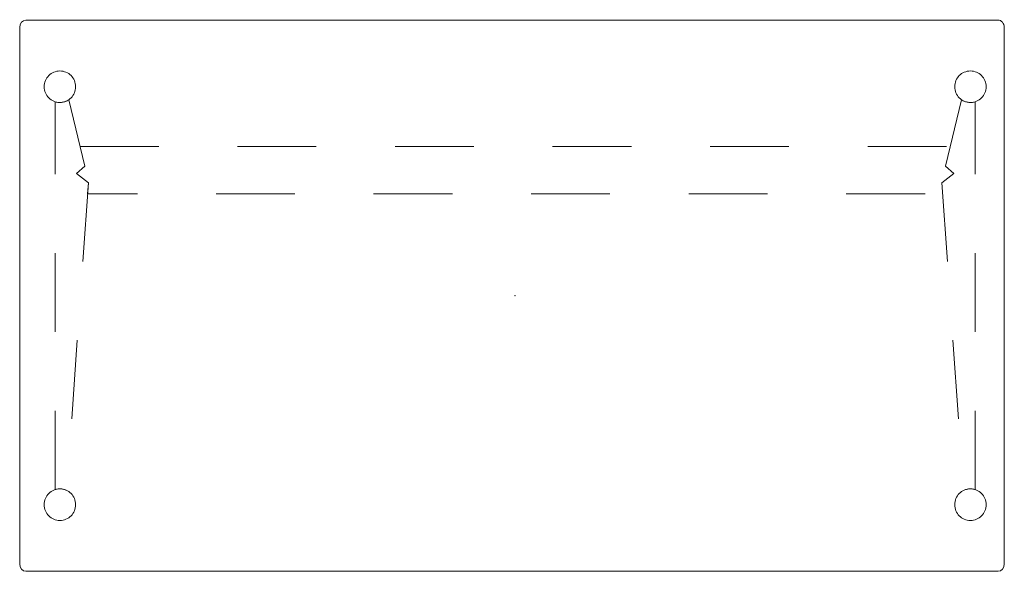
# Model space of a CAD drawing. Header units: metres. Extents: x -0.62 to 0.63, y -0.51 to 0.19.
import ezdxf

# ---------------------------------------------------------------- set-up
doc = ezdxf.new("R2010")
doc.units = ezdxf.units.M
doc.header["$MEASUREMENT"] = 0
doc.linetypes.add('Dash Style-1', pattern=[0.10582, 0.0529, -0.05292])
doc.linetypes.add('VW-01 Short Dashed', pattern=[0.166624, 0.083312, -0.083312])
doc.layers.add('72_VITRA_INSERT', color=7, linetype='Continuous')
for name, color, linetype, lineweight in [('72_VITRA_PROUVE_D2_TB_FOOT_UNDER', 8, 'Dash Style-1', 5), ('72_VITRA_PROUVE_D2_TB_TABLE_TOP', 7, 'Continuous', 5), ('D2SNAP', 1, 'Continuous', 5)]:
    doc.layers.add(name, color=color, linetype=linetype, lineweight=lineweight)
doc.layers.add('72_VITRA_PROUVE_D2_TB_FRAME_UNDER', color=252, linetype='VW-01 Short Dashed', lineweight=5, true_color=0x989898)

# ---------------------------------------------------------------- blocks, each defined once
blk = doc.blocks.new('72_VITRA_PROUVE_D2_PROUVE_COMPAS_DIRECTION_TABLE_FOOT')
at = {"layer": '72_VITRA_PROUVE_D2_TB_FOOT_UNDER'}
for points in [[(-0.598, 0.265, 0.414213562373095), (-0.578, 0.245, 0.414213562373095), (-0.5579999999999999, 0.265, 0.414213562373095), (-0.578, 0.285, 0.414213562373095)], [(0.598, 0.265, -0.414213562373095), (0.578, 0.245, -0.414213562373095), (0.5579999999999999, 0.265, -0.414213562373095), (0.578, 0.285, -0.414213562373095)], [(-0.5692741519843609, -0.2470039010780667, 0.1913262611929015), (-0.584, -0.2459212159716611), (-0.5839999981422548, 0.2459212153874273, 0.230514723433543), (-0.5666818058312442, 0.2485106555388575), (-0.5464900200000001, 0.1642762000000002), (-0.5569081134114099, 0.1549573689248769), (-0.5417641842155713, 0.142913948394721)], [(0.5692741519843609, -0.2470039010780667, -0.1913262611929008), (0.584, -0.2459212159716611), (0.5839999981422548, 0.2459212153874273, -0.230514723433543), (0.5666818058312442, 0.2485106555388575), (0.5464900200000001, 0.1642762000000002), (0.5569081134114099, 0.1549573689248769), (0.5417641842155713, 0.142913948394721)], [(-0.598, -0.265, 0.414213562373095), (-0.578, -0.285, 0.414213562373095), (-0.5579999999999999, -0.265, 0.414213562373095), (-0.578, -0.245, 0.414213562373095)], [(0.598, -0.265, -0.414213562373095), (0.578, -0.285, -0.414213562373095), (0.5579999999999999, -0.265, -0.414213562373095), (0.578, -0.245, -0.414213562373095)]]:
    blk.add_lwpolyline(points, format="xyb", close=True, dxfattribs=at)
at = {"layer": 'D2SNAP', "linetype": 'Continuous', "lineweight": 5}
blk.add_point((0, 0), dxfattribs=at)
blk = doc.blocks.new('72_VITRA_PROUVE_D2_PROUVE_COMPAS_DIRECTION_TABLE_FRAME')
at = {"layer": '72_VITRA_PROUVE_D2_TB_FRAME_UNDER', "flags": 128}
blk.add_lwpolyline([(-0.5524671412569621, 0.1892110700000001), (0.5524671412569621, 0.1892110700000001), (0.5464900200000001, 0.1642762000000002), (0.5569081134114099, 0.1549573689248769), (0.5417641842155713, 0.142913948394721), (0.5427309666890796, 0.1292110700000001), (-0.5427309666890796, 0.1292110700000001), (-0.5417641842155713, 0.142913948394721), (-0.5569081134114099, 0.1549573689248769), (-0.5464900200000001, 0.1642762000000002)], close=True, dxfattribs=at)
at = {"layer": 'D2SNAP', "linetype": 'Continuous', "lineweight": 5}
blk.add_point((0, 0), dxfattribs=at)
blk = doc.blocks.new('72_VITRA_PROUVE_D2_PROUVE_COMPAS_DIRECTION_TABLE_TOP')
at = {"layer": '72_VITRA_PROUVE_D2_TB_TABLE_TOP'}
blk.add_lwpolyline([(0.6129999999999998, -0.3, 0.414213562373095), (0.621, -0.2919999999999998), (0.6209999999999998, 0.292, 0.4142135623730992), (0.6129999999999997, 0.3000000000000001), (-0.621, 0.3, 0.414213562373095), (-0.629, 0.292), (-0.629, -0.292, 0.414213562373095), (-0.621, -0.3)], format="xyb", close=True, dxfattribs=at)
at = {"layer": 'D2SNAP', "linetype": 'Continuous', "lineweight": 5}
blk.add_point((0, 0), dxfattribs=at)
blk = doc.blocks.new('72vitra_prouve25335BF8484D0477B9F856C8834361687')
at = {"yscale": 1.165}
blk.add_blockref('72_VITRA_PROUVE_D2_PROUVE_COMPAS_DIRECTION_TABLE_TOP', (0.004, -0.1592), dxfattribs=at)
for name in ['72_VITRA_PROUVE_D2_PROUVE_COMPAS_DIRECTION_TABLE_FOOT', '72_VITRA_PROUVE_D2_PROUVE_COMPAS_DIRECTION_TABLE_FRAME']:
    blk.add_blockref(name, (0.004, -0.1592))
blk = doc.blocks.new('XCAD03CBC5590FB465F30CC032491BB93769DD')
at = {"color": 7}
blk.add_blockref('72vitra_prouve25335BF8484D0477B9F856C8834361687', (0, 0), dxfattribs=at)

msp = doc.modelspace()

# ---------------------------------------------------------------- block references
at = {"layer": '72_VITRA_INSERT'}
msp.add_blockref('XCAD03CBC5590FB465F30CC032491BB93769DD', (0, 0), dxfattribs=at)

doc.saveas('drawing.dxf')
